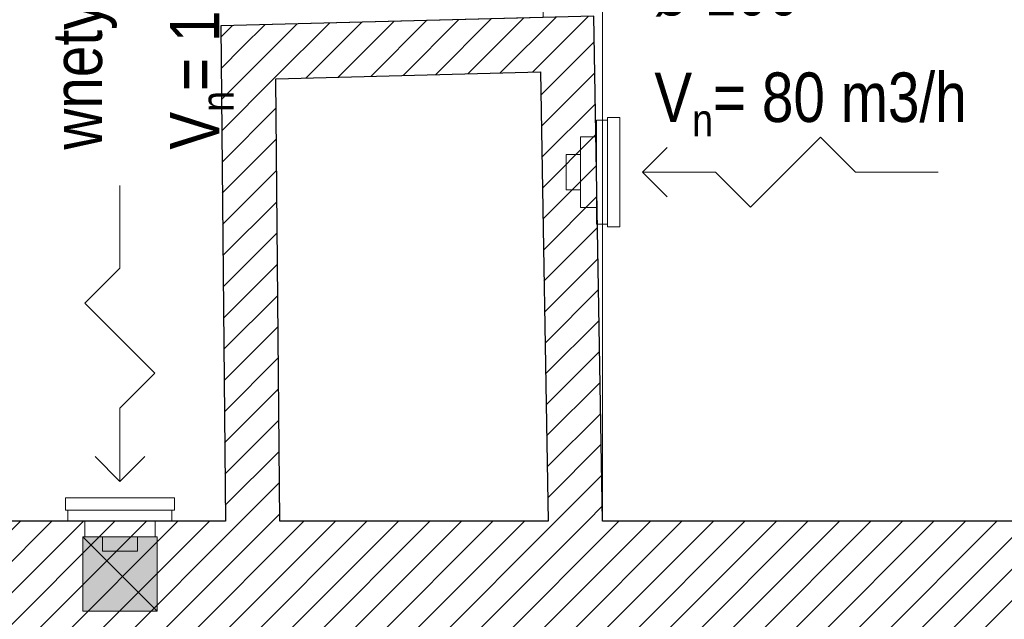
# Model space of a CAD drawing. Header units: millimetres. Extents: x -140780 to 266886, y -104422 to 233759.
# Tile 101 of 104: x 220273 to 222262, y 115388 to 116600. Entities that reach past the tile are written whole.
import ezdxf

# ---------------------------------------------------------------- set-up
doc = ezdxf.new("R2010")
doc.units = ezdxf.units.MM
doc.header["$MEASUREMENT"] = 0
doc.layers.add('KR_INW', color=7, linetype='Continuous')
doc.layers.add('WENT_BYTOWA', color=7, linetype='Continuous')
for name, color, linetype, lineweight in [('KR_INW_Nr_pióra__101', 252, 'Continuous', 5), ('KR_INW_Nr_pióra__121', 255, 'Continuous', 0), ('KR_INW_Nr_pióra__27', 7, 'Continuous', 25), ('KR_INW_Nr_pióra__41', 7, 'Continuous', 15), ('STREFA_NOWE_POM_Nr_pióra__121', 255, 'Continuous', 0), ('WENT_BYTOWA_Nr_pióra__6', 5, 'Continuous', 13)]:
    doc.layers.add(name, color=color, linetype=linetype, lineweight=lineweight)
doc.styles.add('GENERATED_STYLE_1', font='txt')
pattern_1 = [(45, (0, 0), (-31.819804, 31.819804), [])]

# ---------------------------------------------------------------- blocks, each defined once
blk = doc.blocks.new('Ściana_11', base_point=(220678.8, 116587.4))
at = {"layer": 'KR_INW_Nr_pióra__101', "linetype": 'Continuous'}
h = blk.add_hatch(dxfattribs=at)
h.set_pattern_fill('Cegła_licówka', color=256, style=0, pattern_type=2)
h.set_pattern_definition(pattern_1)
h.paths.add_polyline_path([(220789.8, 116480.3), (221324.6, 116494.5), (221432.6, 116607.4), (220678.8, 116587.4)])
at = {"layer": 'KR_INW_Nr_pióra__27', "linetype": 'Continuous', "flags": 128}
for points in [[(221432.6, 116607.4), (220678.8, 116587.4)], [(220789.8, 116480.3), (221324.6, 116494.5)]]:
    blk.add_lwpolyline(points, dxfattribs=at)
blk = doc.blocks.new('Ściana_12', base_point=(221432.6, 116607.4))
at = {"layer": 'KR_INW_Nr_pióra__101', "linetype": 'Continuous'}
h = blk.add_hatch(dxfattribs=at)
h.set_pattern_fill('Cegła_licówka', color=256, style=0, pattern_type=2)
h.set_pattern_definition(pattern_1)
h.paths.add_polyline_path([(221324.6, 116494.5), (221340.1, 115586.8), (221450.1, 115586.8), (221432.6, 116607.4)])
at = {"layer": 'KR_INW_Nr_pióra__27', "linetype": 'Continuous', "flags": 128}
for points in [[(221450.1, 115586.8), (221432.6, 116607.4)], [(221324.6, 116494.5), (221340.1, 115586.8)]]:
    blk.add_lwpolyline(points, dxfattribs=at)
blk = doc.blocks.new('Ściana_119', base_point=(220678.8, 116587.4))
at = {"layer": 'KR_INW_Nr_pióra__101', "linetype": 'Continuous'}
h = blk.add_hatch(dxfattribs=at)
h.set_pattern_fill('Cegła_licówka', color=256, style=0, pattern_type=2)
h.set_pattern_definition(pattern_1)
h.paths.add_polyline_path([(220678.8, 116587.4), (220688.1, 115586.8), (220798.1, 115586.8), (220789.8, 116480.3)])
at = {"layer": 'KR_INW_Nr_pióra__27', "linetype": 'Continuous', "flags": 128}
for points in [[(220678.8, 116587.4), (220688.1, 115586.8)], [(220798.1, 115586.8), (220789.8, 116480.3)]]:
    blk.add_lwpolyline(points, dxfattribs=at)
blk = doc.blocks.new('Ściana_136', base_point=(218312.4, 115586.8))
at = {"layer": 'KR_INW_Nr_pióra__101', "linetype": 'Continuous'}
h = blk.add_hatch(dxfattribs=at)
h.set_pattern_fill('Cegła_licówka', color=256, style=0, pattern_type=2)
h.set_pattern_definition(pattern_1)
h.paths.add_polyline_path([(218312.4, 115166.8), (224463.2, 115166.8), (224463.2, 115586.8), (218312.4, 115586.8)])
at = {"layer": 'KR_INW_Nr_pióra__27', "linetype": 'Continuous', "flags": 128}
for points in [[(220688.1, 115586.8), (218312.4, 115586.8)], [(221340.1, 115586.8), (220798.1, 115586.8)], [(224463.2, 115586.8), (221450.1, 115586.8)]]:
    blk.add_lwpolyline(points, dxfattribs=at)
blk = doc.blocks.new('Linia_23', base_point=(220475.1, 115815))
at = {"layer": 'WENT_BYTOWA_Nr_pióra__6', "linetype": 'Continuous'}
for p, q in [((220475.1, 115815), (220475.1, 115667.2)), ((220475.1, 115667.2), (220425.1, 115717.2)), ((220475.1, 115667.2), (220525.1, 115717.2))]:
    blk.add_line(p, q, dxfattribs=at)
blk = doc.blocks.new('Linia_24', base_point=(221678.3, 116292))
at = {"layer": 'WENT_BYTOWA_Nr_pióra__6', "linetype": 'Continuous'}
for p, q in [((221530.6, 116292), (221580.6, 116342)), ((221678.3, 116292), (221530.6, 116292)), ((221530.6, 116292), (221580.6, 116242))]:
    blk.add_line(p, q, dxfattribs=at)

msp = doc.modelspace()

# ---------------------------------------------------------------- hatches: boundary and pattern name
at = {"layer": 'KR_INW_Nr_pióra__121', "linetype": 'Continuous', "lineweight": 13}
msp.add_hatch(color=9, dxfattribs=at).paths.add_polyline_path([(220400.1, 115554.8), (220550.1, 115554.8), (220550.1, 115404.8), (220400.1, 115404.8)])

# ---------------------------------------------------------------- linework, layer by layer
at = {"layer": 'KR_INW_Nr_pióra__41', "linetype": 'Continuous'}
msp.add_line((220400.1, 115554.8), (220550.1, 115404.8), dxfattribs=at)
at = {"layer": 'KR_INW_Nr_pióra__41', "linetype": 'Continuous', "flags": 128}
msp.add_lwpolyline([(220400.1, 115554.8), (220550.1, 115554.8), (220550.1, 115404.8), (220400.1, 115404.8)], close=True, dxfattribs=at)
at = {"layer": 'STREFA_NOWE_POM_Nr_pióra__121', "linetype": 'Continuous', "flags": 128}
for points in [[(216330.8, 115862.5), (216785.8, 115846.9), (216797.4, 115586.8), (220688.1, 115586.8), (220678.8, 116587.4), (221330.1, 116604.7), (221330.1, 121138), (216330.8, 121145.6)], [(224262.2, 117801.9), (221450.1, 117801.9), (221450.1, 116604.7), (221450.1, 115586.8), (224262.2, 115586.8)]]:
    msp.add_lwpolyline(points, close=True, dxfattribs=at)
at = {"layer": 'WENT_BYTOWA_Nr_pióra__6', "linetype": 'Continuous'}
for p, q in [((221437.6, 116397), (221437.6, 116187)), ((221460.1, 116397), (221437.6, 116397)), ((221460.1, 116402.3), (221460.1, 116181.8)), ((221484.7, 116402.3), (221460.1, 116402.3)), ((221460.1, 116187), (221460.1, 116397)), ((221484.7, 116181.8), (221484.7, 116402.3)), ((221405.6, 116220.8), (221405.6, 116363.3)), ((221405.6, 116363.3), (221437.6, 116363.3)), ((221437.6, 116212), (221437.6, 116371.7)), ((221437.6, 116363.3), (221437.6, 116220.8)), ((221890.5, 116362.7), (221749, 116221.3)), ((221890.5, 116362.7), (221961.2, 116292)), ((221376.7, 116327.6), (221376.7, 116256.4)), ((221405.6, 116327.6), (221376.7, 116327.6)), ((221405.6, 116256.4), (221405.6, 116327.6)), ((221678.3, 116292), (221749, 116221.3)), ((221961.2, 116292), (222128.2, 116292)), ((220475.1, 116097.8), (220475.1, 116264.8)), ((221376.7, 116256.4), (221405.6, 116256.4)), ((221437.6, 116220.8), (221405.6, 116220.8)), ((221437.6, 116187), (221460.1, 116187)), ((221460.1, 116181.8), (221484.7, 116181.8)), ((220404.4, 116027.1), (220475.1, 116097.8)), ((220404.4, 116027.1), (220545.8, 115885.7)), ((220475.1, 115815), (220545.8, 115885.7)), ((220585.4, 115633.9), (220364.9, 115633.9)), ((220364.9, 115633.9), (220364.9, 115609.3)), ((220585.4, 115609.3), (220585.4, 115633.9)), ((220364.9, 115609.3), (220585.4, 115609.3)), ((220580.1, 115609.3), (220370.1, 115609.3)), ((220370.1, 115609.3), (220370.1, 115586.8)), ((220580.1, 115586.8), (220580.1, 115609.3)), ((220370.1, 115586.8), (220580.1, 115586.8)), ((220555.1, 115586.8), (220395.4, 115586.8)), ((220403.9, 115586.8), (220546.4, 115586.8)), ((220403.9, 115554.8), (220403.9, 115586.8)), ((220546.4, 115586.8), (220546.4, 115554.8)), ((220546.4, 115554.8), (220403.9, 115554.8)), ((220510.7, 115554.8), (220439.5, 115554.8)), ((220439.5, 115554.8), (220439.5, 115525.9)), ((220510.7, 115525.9), (220510.7, 115554.8)), ((220439.5, 115525.9), (220510.7, 115525.9))]:
    msp.add_line(p, q, dxfattribs=at)

# ---------------------------------------------------------------- block references
at = {"layer": 'KR_INW'}
for name, p in [('Ściana_11', (220678.8, 116587.4)), ('Ściana_12', (221432.6, 116607.4)), ('Ściana_119', (220678.8, 116587.4)), ('Ściana_136', (218312.4, 115586.8))]:
    msp.add_blockref(name, p, dxfattribs=at)
at = {"layer": 'WENT_BYTOWA', "color": 5, "linetype": 'Continuous', "lineweight": 13}
for name, p in [('Linia_24', (221678.3, 116292)), ('Linia_23', (220475.1, 115815))]:
    msp.add_blockref(name, p, dxfattribs=at)

# ---------------------------------------------------------------- texts
at = {"layer": 'WENT_BYTOWA_Nr_pióra__6', "linetype": 'Continuous', "insert": (220338.8, 116337.5), "char_height": 100, "width": 1445.322, "attachment_point": 1, "rotation": 90, "line_spacing_factor": 1.247275, "style": 'GENERATED_STYLE_1'}
msp.add_mtext('\\A1;{\\fArial Narrow|b0|i0|c238|p34;wnetylator ścienny ø 100\\P\\fArial Narrow|b0|i0|c238|p34;V\\fArial Narrow|b0|i0|c238|p34;\\A1{\\H.66x;\\S ^ n;}\\fArial Narrow|b0|i0|c238|p34;= 120 m3/h}', dxfattribs=at)
at = {"layer": 'WENT_BYTOWA_Nr_pióra__6', "linetype": 'Continuous', "insert": (221554.8, 116894.8), "char_height": 100, "width": 1445.322, "attachment_point": 1, "line_spacing_factor": 1.116673, "style": 'GENERATED_STYLE_1'}
msp.add_mtext('\\A1;{\\fArial Narrow|b0|i0|c238|p34;wnetylator ścienny\\P\\fArial Narrow|b0|i0|c238|p34;ø 100\\P\\fArial Narrow|b0|i0|c238|p34;V\\fArial Narrow|b0|i0|c238|p34;\\A1{\\H.66x;\\S ^ n;}\\fArial Narrow|b0|i0|c238|p34;= 80 m3/h}', dxfattribs=at)

doc.saveas('drawing.dxf')
